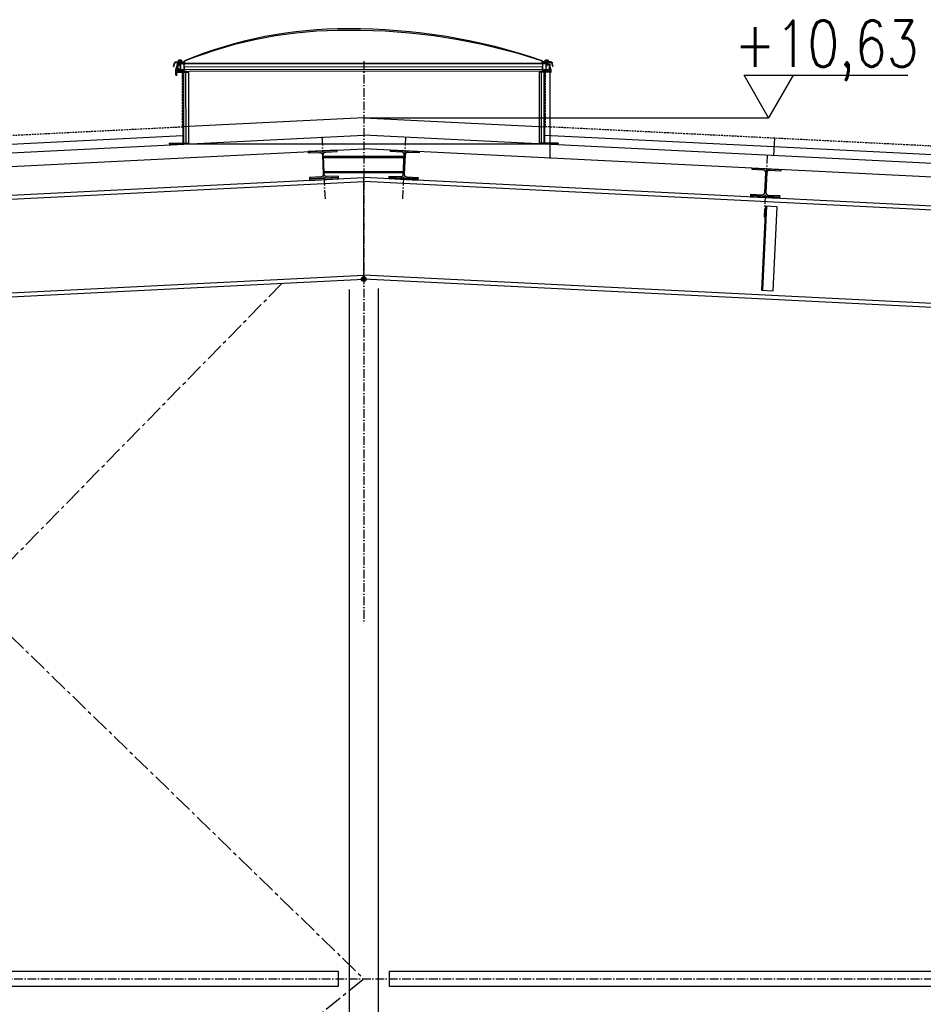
# Model space of a CAD drawing. Header units: centimetres. Extents: x 657501712 to 657529232, y 555122765 to 555182979.
# Tile 71 of 78: x 657512308 to 657512933, y 555124247 to 555124927. Entities that reach past the tile are written whole.
import ezdxf

# ---------------------------------------------------------------- set-up
doc = ezdxf.new("R2010")
doc.units = ezdxf.units.CM
doc.header["$LTSCALE"] = 0.1
for name, pattern in [('ZKZOK_PW_06_00_300$0$ACAD_ISO04W100', [30.5, 24, -3, 0.5, -3]), ('ZKZOK_PW_06_00_300$0$ACAD_ISO10W100', [18.5, 12, -3, 0.5, -3]), ('ZKZOK_PW_06_00_300$0$CENTER', [2, 1.25, -0.25, 0.25, -0.25]), ('ZKZOK_PW_06_00_300$0$DASHED', [0.75, 0.5, -0.25]), ('ZKZOK_PW_06_00_300$0$HIDDEN', [0.375, 0.25, -0.125])]:
    doc.linetypes.add(name, pattern=pattern)
for name, color, linetype in [('xrefs', 7, 'Continuous'), ('ZKZOK_PW_06_00_300$0$A_GB_100H', 9, 'Continuous'), ('ZKZOK_PW_06_00_300$0$A_GB_100T', 2, 'Continuous'), ('ZKZOK_PW_06_00_300$0$A_GB_101T', 1, 'Continuous'), ('ZKZOK_PW_06_00_300$0$A_GB_201L', 9, 'Continuous'), ('ZKZOK_PW_06_00_300$0$A_GB_230L', 45, 'ZKZOK_PW_06_00_300$0$BATTING'), ('ZKZOK_PW_06_00_300$0$A_GB_262L', 4, 'ZKZOK_PW_06_00_300$0$DASHED'), ('ZKZOK_PW_06_00_300$0$A_GB_300L', 1, 'Continuous'), ('ZKZOK_PW_06_00_300$0$G_GB_030L', 7, 'ZKZOK_PW_06_00_300$0$ACAD_ISO04W100'), ('ZKZOK_PW_06_00_300$0$S_GB_401D', 1, 'Continuous'), ('ZKZOK_PW_06_00_300$0$S_GB_402L', 2, 'Continuous'), ('ZKZOK_PW_06_00_300$0$S_GB_403L', 3, 'Continuous'), ('ZKZOK_PW_06_00_300$0$S_GB_404L', 4, 'Continuous')]:
    doc.layers.add(name, color=color, linetype=linetype)
for name, color, linetype, lineweight in [('ZKZOK_PW_06_00_300$0$SIŁOWNIK', 9, 'Continuous', 5), ('ZKZOK_PW_06_00_300$0$STELAŻ', 9, 'Continuous', 5), ('ZKZOK_PW_06_00_300$0$ŁĄCZNIK', 9, 'Continuous', 5)]:
    doc.layers.add(name, color=color, linetype=linetype, lineweight=lineweight)
doc.styles.add('ZKZOK_PW_06_00_300$0$ROMANS', font='romans.shx', dxfattribs={"width": 0.8})
doc.linetypes.add('ZKZOK_PW_06_00_300$0$BATTING', pattern='A,0.00254,-2.54,[134,ltypeshp.shx,S=2.54,R=0,X=-2.54,Y=0],-5.08,[134,ltypeshp.shx,S=2.54,R=180,X=2.54,Y=0],-2.54', length=10.16254)

# ---------------------------------------------------------------- blocks, each defined once
blk = doc.blocks.new('wer')
at = {"layer": 'ZKZOK_PW_06_00_300$0$S_GB_401D'}
h = blk.add_hatch(color=251, dxfattribs=at)
h.dxf.hatch_style = 1
edge = h.paths.add_edge_path()
edge.add_line((47765.3, 10207.1), (47965, 10217.1))
edge.add_line((47965, 10217.1), (47964.5, 10227.1))
edge.add_line((47964.5, 10227.1), (47885.8, 10223.2))
edge.add_arc((47885, 10241.1), 18, 182.86375, 272.86375, ccw=False)
edge.add_line((47867, 10240.2), (47860.3, 10374.1))
edge.add_arc((47878.3, 10375), 18, 92.86375, 182.86375, ccw=False)
edge.add_line((47877.4, 10393), (47956, 10396.9))
edge.add_line((47956, 10396.9), (47955.5, 10406.9))
edge.add_line((47955.5, 10406.9), (47755.8, 10396.9))
edge.add_line((47755.8, 10396.9), (47756.3, 10386.9))
edge.add_line((47756.3, 10386.9), (47834.9, 10390.8))
edge.add_arc((47835.8, 10372.9), 18, 2.86375, 92.86375, ccw=False)
edge.add_line((47853.8, 10373.8), (47860.5, 10239.9))
edge.add_arc((47842.5, 10239), 18, -87.13625, 2.86375, ccw=False)
edge.add_line((47843.4, 10221), (47764.8, 10217.1))
edge.add_line((47764.8, 10217.1), (47765.3, 10207.1))
h = blk.add_hatch(color=251, dxfattribs=at)
h.dxf.hatch_style = 1
edge = h.paths.add_edge_path()
edge.add_line((48515, 10207.1), (48315.3, 10217.1))
edge.add_line((48315.3, 10217.1), (48315.8, 10227.1))
edge.add_line((48315.8, 10227.1), (48394.4, 10223.2))
edge.add_arc((48395.3, 10241.1), 18, 267.13625, 357.13625)
edge.add_line((48413.3, 10240.2), (48420, 10374.1))
edge.add_arc((48402, 10375), 18, 357.13625, 447.13625)
edge.add_line((48402.9, 10393), (48324.2, 10396.9))
edge.add_line((48324.2, 10396.9), (48324.7, 10406.9))
edge.add_line((48324.7, 10406.9), (48524.5, 10396.9))
edge.add_line((48524.5, 10396.9), (48524, 10386.9))
edge.add_line((48524, 10386.9), (48445.3, 10390.8))
edge.add_arc((48444.4, 10372.9), 18, 87.13625, 177.13625)
edge.add_line((48426.5, 10373.8), (48419.8, 10239.9))
edge.add_arc((48437.7, 10239), 18, 177.13625, 267.13625)
edge.add_line((48436.8, 10221), (48515.5, 10217.1))
edge.add_line((48515.5, 10217.1), (48515, 10207.1))
h = blk.add_hatch(color=251, dxfattribs=at)
h.dxf.hatch_style = 1
edge = h.paths.add_edge_path()
edge.add_line((51015, 10082.1), (50815.3, 10092.1))
edge.add_line((50815.3, 10092.1), (50815.8, 10102))
edge.add_line((50815.8, 10102), (50894.4, 10098.1))
edge.add_arc((50895.3, 10116.1), 18, 267.13625, 357.13625)
edge.add_line((50913.3, 10115.2), (50920, 10249))
edge.add_arc((50902, 10249.9), 18, 357.13625, 447.13625)
edge.add_line((50902.9, 10267.9), (50824.2, 10271.8))
edge.add_line((50824.2, 10271.8), (50824.7, 10281.8))
edge.add_line((50824.7, 10281.8), (51024.5, 10271.8))
edge.add_line((51024.5, 10271.8), (51024, 10261.8))
edge.add_line((51024, 10261.8), (50945.3, 10265.8))
edge.add_arc((50944.4, 10247.8), 18, 87.13625, 177.13625)
edge.add_line((50926.5, 10248.7), (50919.8, 10114.9))
edge.add_arc((50937.7, 10114), 18, 177.13625, 267.13625)
edge.add_line((50936.8, 10096), (51015.5, 10092.1))
edge.add_line((51015.5, 10092.1), (51015, 10082.1))
h = blk.add_hatch(color=251, dxfattribs=at)
h.dxf.hatch_style = 1
edge = h.paths.add_edge_path()
edge.add_arc((48140.1, 9515), 16.5, 0, 360)
at = {"layer": 'ZKZOK_PW_06_00_300$0$A_GB_100H', "color": 251, "linetype": 'ZKZOK_PW_06_00_300$0$BATTING', "ltscale": 5}
for p, q in [((45304.5, 10428.5), (46889.9, 10507.8)), ((50975.7, 10428.5), (49389.9, 10507.8)), ((58657.7, 10044.2), (50975.7, 10428.5))]:
    blk.add_line(p, q, dxfattribs=at)
at = {"layer": 'ZKZOK_PW_06_00_300$0$A_GB_100H', "color": 251}
blk.add_line((46889.9, 10449.6), (49389.9, 10449.6), dxfattribs=at)
at = {"layer": 'ZKZOK_PW_06_00_300$0$A_GB_100T', "color": 251}
blk.add_line((50978.7, 10488.4), (50972.7, 10368.5), dxfattribs=at)
at = {"layer": 'ZKZOK_PW_06_00_300$0$A_GB_101T', "color": 251}
for p, q in [((50939, 10630.5), (50769.1, 10924.8)), ((50769.1, 10924.8), (51901.9, 10924.8)), ((51109, 10924.8), (50939, 10630.5))]:
    blk.add_line(p, q, dxfattribs=at)
at = {"layer": 'ZKZOK_PW_06_00_300$0$A_GB_101T', "color": 251, "lineweight": 25}
blk.add_line((48140.1, 10630.5), (50939, 10630.5), dxfattribs=at)
at = {"layer": 'ZKZOK_PW_06_00_300$0$A_GB_201L', "color": 251}
for p, q in [((46824.1, 10984.5), (46831.1, 11010.7)), ((46824.1, 10984.5), (46826.8, 10983.8)), ((46826.8, 10983.8), (46833.3, 11007.9)), ((46837.2, 11015.4), (46865.2, 11015.4)), ((46839.4, 11012.6), (46865.2, 11012.6)), ((46874.2, 11015.4), (46896.2, 11015.4)), ((46874.2, 11012.6), (46899, 11012.6)), ((46883.9, 11005), (46883.9, 11012.6)), ((46891.1, 11003.4), (46896.3, 11003.4)), ((46898.1, 11005), (46902.6, 11005)), ((46898.4, 11003.4), (46904.2, 11003.4)), ((46898.6, 11009.7), (46898.6, 11012.6)), ((46898.6, 11009.7), (46898.6, 11012.6)), ((46898.6, 11005), (46898.6, 11009.7)), ((46898.8, 11017.3), (46900.7, 11022.3)), ((46901.7, 11014.4), (46904.3, 11021.5)), ((46902.9, 11005.2), (46902.9, 11006.7)), ((46904.2, 11006.9), (46903.1, 11006.9)), ((46904.5, 11003.6), (46904.5, 11006.7)), ((49370, 11003.6), (49370, 11006.6)), ((49372.8, 11014.4), (49370.1, 11021.5)), ((49370.2, 11006.9), (49371.4, 11006.9)), ((49376.1, 11003.4), (49370.2, 11003.4)), ((49371.6, 11005.2), (49371.6, 11006.6)), ((49376.3, 11005), (49371.8, 11005)), ((49375.7, 11017.2), (49373.8, 11022.2)), ((49400.2, 11012.5), (49375.5, 11012.5)), ((49375.9, 11009.7), (49375.9, 11012.5)), ((49375.9, 11005), (49375.9, 11009.7)), ((49378, 10992), (49378, 11003.1)), ((49400.2, 11015.4), (49378.3, 11015.4)), ((49390.5, 11005), (49390.5, 11012.5)), ((49437.3, 11015.4), (49409.2, 11015.4)), ((49435.1, 11012.5), (49409.2, 11012.5)), ((49425.6, 11004.9, 0), (49425.6, 10348.4, 0)), ((49447.7, 10983.7), (49441.2, 11007.8)), ((49450.4, 10984.4), (49443.4, 11010.7)), ((49450.4, 10984.4), (49447.7, 10983.7)), ((46850.3, 10949.6), (46922.9, 10949.6)), ((46850.3, 10949.6), (46850.3, 10944.8)), ((46850.3, 10944.8), (46889.9, 10944.8)), ((46889.9, 10944.8), (46889.9, 10454.3)), ((46894, 10944.8), (46894, 10454.3)), ((46894, 10944.8), (46928.2, 10944.8)), ((46919, 10949.6), (46900.4, 10949.6)), ((46922.9, 10949.6), (46932.3, 10953)), ((46928.2, 10944.8), (46928.2, 10449.6)), ((49357, 10949.6), (49347.6, 10953)), ((49385.8, 10944.8), (49351.7, 10944.8)), ((49351.7, 10944.8), (49351.7, 10454.3)), ((49429.6, 10949.6), (49357, 10949.6)), ((49385.8, 10944.8), (49385.8, 10454.3)), ((49389.9, 10944.8), (49389.9, 10454.3)), ((49429.6, 10944.8), (49389.9, 10944.8)), ((49429.6, 10949.6), (49429.6, 10944.8)), ((46795.5, 10454.3), (46795.5, 10450.9)), ((46795.5, 10454.3), (46795.5, 10449.6)), ((46795.5, 10454.3), (46889.9, 10454.3)), ((46795.5, 10454.3), (46795.5, 10450.9)), ((46795.5, 10449.6), (46932.3, 10449.6)), ((46894, 10454.3), (46928.2, 10454.3)), ((49484.4, 10449.6), (49347.6, 10449.6)), ((49385.8, 10454.3), (49351.7, 10454.3)), ((49385.8, 10454.3), (49351.7, 10454.3)), ((49484.4, 10454.3), (49389.9, 10454.3)), ((49484.4, 10454.3), (49484.4, 10450.9)), ((49484.4, 10454.3), (49484.4, 10449.6)), ((49484.4, 10454.3), (49484.4, 10450.9)), ((49484.4, 10454.3), (49484.4, 10450.9))]:
    blk.add_line(p, q, dxfattribs=at)
for centre, radius, start, end in [((48007.6, 8358.1), 2885.7, 89.51929, 112.53571), ((48008.2, 8247.1), 2986.7, 89.54797, 111.67228), ((48062.1, 7234.9), 4008.9, 70.91454, 90.4329), ((48061.2, 7076.4), 4157.5, 71.66164, 90.40551), ((46837.2, 11009.1), 6.34, 89.99789, 164.99795), ((46839.4, 11006.2), 6.34, 89.99789, 164.99795), ((46890.5, 11003.4), 0.615, 179.99789, 359.99789), ((46896.2, 11018.3), 2.84, 269.99789, 339.44176), ((46896.3, 11003.2), 0.237, 359.99789, 89.99789), ((46898.4, 11003.2), 0.237, 89.99789, 179.99789), ((46899, 11015.4), 2.84, 269.99789, 339.44176), ((46902.8, 11021.7), 2.12, 123.47851, 164.79477), ((46902.6, 11005.2), 0.237, 269.99789, 359.99789), ((46903.1, 11006.7), 0.237, 89.99789, 179.99789), ((46904.2, 11006.7), 0.237, 359.99789, 89.99789), ((46904.2, 11003.6), 0.237, 269.99789, 359.99789), ((46906.2, 11021.1), 1.87, 120.26131, 167.83257), ((49367.5, 11020.5), 2.84, 20.55388, 51.34364), ((49370.2, 11006.6), 0.237, 89.99789, 179.99789), ((49370.2, 11003.6), 0.237, 179.99789, 269.99789), ((49371.4, 11006.6), 0.237, 359.99789, 89.99789), ((49371.8, 11005.2), 0.237, 179.99789, 269.99789), ((49375.5, 11015.4), 2.84, 200.55388, 269.99789), ((49371.1, 11021.2), 2.84, 20.55388, 51.16426), ((49378.3, 11018.2), 2.84, 200.55388, 269.99789), ((49376.1, 11003.1), 0.237, 359.99789, 89.99789), ((49378.2, 11003.1), 0.237, 89.99789, 179.99789), ((49435.1, 11006.2), 6.34, 14.99779, 89.99789), ((49437.3, 11009), 6.34, 14.99779, 89.99789)]:
    blk.add_arc(centre, radius, start, end, dxfattribs=at)
at = {"layer": 'ZKZOK_PW_06_00_300$0$A_GB_230L', "color": 251, "linetype": 'ZKZOK_PW_06_00_300$0$BATTING', "ltscale": 1.5}
for points in [[(46911.3, 10454.3), (46911.1, 10944.8)], [(49368.5, 10454.3), (49368.8, 10944.8)]]:
    blk.add_lwpolyline(points, dxfattribs=at)
at = {"layer": 'ZKZOK_PW_06_00_300$0$A_GB_262L', "color": 251, "linetype": 'ZKZOK_PW_06_00_300$0$HIDDEN', "ltscale": 500}
for p, q in [((46884.9, 10944.8), (46884.9, 10567.6)), ((49394.9, 10944.8), (49394.9, 10567.6, 0)), ((45301.5, 10488.4), (46884.9, 10567.6)), ((50978.7, 10488.4), (49394.9, 10567.6)), ((58660.7, 10104.1), (50978.7, 10488.4))]:
    blk.add_line(p, q, dxfattribs=at)
at = {"layer": 'ZKZOK_PW_06_00_300$0$A_GB_300L', "color": 251}
for p, q in [((48140.1, 10630.5), (46884.9, 10567.6)), ((48140.1, 10630.5), (49394.9, 10567.6)), ((37750.9, 9990.5), (48140.1, 10510.2)), ((37750.9, 9990.5), (48140.1, 10510.2)), ((58654.7, 9984.3), (48140.1, 10510.2)), ((37755.6, 9896.6), (48140.1, 10416.1)), ((58650, 9890.4), (48140.1, 10416.1))]:
    blk.add_line(p, q, dxfattribs=at)
at = {"layer": 'ZKZOK_PW_06_00_300$0$G_GB_030L', "color": 251, "linetype": 'ZKZOK_PW_06_00_300$0$ACAD_ISO10W100', "ltscale": 50}
for p, q in [((48140.1, 11020.1), (48140.1, 7134.3)), ((47850.8, 10497.9), (47872.5, 10065.5)), ((48429.4, 10497.9), (48407.8, 10065.5)), ((50929.4, 10372.8), (50907.8, 9940.5)), ((37398.6, 4678.2), (58530.3, 4678.2))]:
    blk.add_line(p, q, dxfattribs=at)
at = {"layer": 'ZKZOK_PW_06_00_300$0$S_GB_401D', "color": 251}
blk.add_circle((48140.1, 9515), 16.5, dxfattribs=at)
at = {"layer": 'ZKZOK_PW_06_00_300$0$S_GB_402L', "color": 251}
for points in [[(47965, 10217.1), (47765.3, 10207.1), (47765.8, 10197.1), (47965.5, 10207.1)], [(48315.3, 10217.1), (48515, 10207.1), (48514.5, 10197.1), (48314.8, 10207.1)], [(50815.3, 10092.1), (51015, 10082.1), (51014.5, 10072.1), (50814.8, 10082.1)]]:
    blk.add_lwpolyline(points, close=True, dxfattribs=at)
at = {"layer": 'ZKZOK_PW_06_00_300$0$S_GB_403L', "color": 251}
for p, q in [((47861.2, 10356.2), (48419.1, 10356.2)), ((37650, 9691.1), (48140.1, 10215.9)), ((47866.1, 10258.2), (48414.2, 10258.2)), ((48140.1, 9515), (48140.1, 10215.9)), ((58630.3, 9691.1), (48140.1, 10215.9)), ((37650, 9664.1), (48140.1, 10188.8)), ((58630.3, 9664.1), (48140.1, 10188.8)), ((50925.3, 10018.3), (50897.7, 9437.4)), ((37650, 9017.3), (48140.1, 9542)), ((58240.3, 9036.8), (48140.1, 9542)), ((37650, 8990.2), (48140.1, 9515)), ((58240.3, 9009.8), (48140.1, 9515)), ((48040.1, 9442.4), (48040.1, 458.2)), ((48240.1, 9449), (48240.1, 458.2))]:
    blk.add_line(p, q, dxfattribs=at)
at = {"layer": 'ZKZOK_PW_06_00_300$0$S_GB_403L', "color": 251, "linetype": 'Continuous'}
for points in [[(47765.3, 10207.1), (47965, 10217.1), (47964.5, 10227.1), (47885.8, 10223.2, -0.414214), (47867, 10240.2), (47860.3, 10374.1, -0.414214), (47877.4, 10393), (47956, 10396.9), (47955.5, 10406.9), (47755.8, 10396.9), (47756.3, 10386.9), (47834.9, 10390.8, -0.414214), (47853.8, 10373.8), (47860.5, 10239.9, -0.414214), (47843.4, 10221), (47764.8, 10217.1), (47765.3, 10207.1)], [(48515, 10207.1), (48315.3, 10217.1), (48315.8, 10227.1), (48394.4, 10223.2, 0.414214), (48413.3, 10240.2), (48420, 10374.1, 0.414214), (48402.9, 10393), (48324.2, 10396.9), (48324.7, 10406.9), (48524.5, 10396.9), (48524, 10386.9), (48445.3, 10390.8, 0.414214), (48426.5, 10373.8), (48419.8, 10239.9, 0.414214), (48436.8, 10221), (48515.5, 10217.1), (48515, 10207.1)], [(51015, 10082.1), (50815.3, 10092.1), (50815.8, 10102), (50894.4, 10098.1, 0.414214), (50913.3, 10115.2), (50920, 10249, 0.414214), (50902.9, 10267.9), (50824.2, 10271.8), (50824.7, 10281.8), (51024.5, 10271.8), (51024, 10261.8), (50945.3, 10265.8, 0.414214), (50926.5, 10248.7), (50919.8, 10114.9, 0.414214), (50936.8, 10096), (51015.5, 10092.1), (51015, 10082.1)]]:
    blk.add_lwpolyline(points, format="xyb", dxfattribs=at)
at = {"layer": 'ZKZOK_PW_06_00_300$0$S_GB_403L', "color": 251}
for points in [[(47860.8, 10364.2), (48419.5, 10364.2), (48413.8, 10250.2), (47866.5, 10250.2)], [(50997.3, 10014.7), (50917.4, 10018.7), (50889.8, 9437.8), (50969.7, 9433.8)], [(47965.1, 4728.2), (43030.3, 4728.2), (43030.3, 4628.2), (47965.1, 4628.2)], [(53250.9, 4728.2), (48316.1, 4728.2), (48316.1, 4628.2), (53250.9, 4628.2)]]:
    blk.add_lwpolyline(points, close=True, dxfattribs=at)
at = {"layer": 'ZKZOK_PW_06_00_300$0$S_GB_404L', "color": 251, "linetype": 'ZKZOK_PW_06_00_300$0$CENTER', "ltscale": 1000}
for p, q in [((42865.1, 4678.2), (47576.6, 9486.8)), ((43401, 9277.9), (48140.1, 4678.2)), ((43520, 955.8), (48140.1, 4678.2))]:
    blk.add_line(p, q, dxfattribs=at)
at = {"layer": 'ZKZOK_PW_06_00_300$0$SIŁOWNIK', "color": 251}
for p, q in [((46846.9, 10927.9), (46846.9, 10949.7)), ((46846.9, 10927.9), (46846.9, 10949.7)), ((46848.8, 10924.1), (46848.8, 10949.7)), ((46848.8, 10924.1), (46848.8, 10949.7)), ((46850.7, 10953.5), (46899.9, 10953.5)), ((46850.7, 10953.5), (46899.9, 10953.5)), ((46850.7, 10951.6), (46899.9, 10951.6)), ((46850.7, 10951.6), (46899.9, 10951.6)), ((46875.6, 10954.6), (46885, 10954.6)), ((46875.6, 10954.6), (46875.6, 10953.5)), ((46875.6, 10954.6), (46875.6, 10953.5)), ((46875.6, 10954.6), (46885, 10954.6)), ((46875.6, 10944.8), (46885, 10944.8)), ((46875.6, 10944.8), (46875.6, 10943.8)), ((46875.6, 10944.8), (46875.6, 10943.8)), ((46875.6, 10944.8), (46885, 10944.8)), ((46875.6, 10943.8), (46885, 10943.8)), ((46875.6, 10943.8), (46885, 10943.8)), ((46878.6, 10951.5), (46878.6, 10949.5)), ((46878.6, 10951.5), (46878.6, 10949.5)), ((46881.9, 10951.5), (46881.9, 10949.5)), ((46881.9, 10951.5), (46881.9, 10949.5)), ((46885, 10954.6), (46885, 10953.5)), ((46885, 10954.6), (46885, 10953.5)), ((46885, 10944.8), (46885, 10943.8)), ((46885, 10944.8), (46885, 10943.8)), ((46899.9, 10953.5), (46899.9, 10951.6)), ((46899.9, 10953.5), (46899.9, 10951.6))]:
    blk.add_line(p, q, dxfattribs=at)
for radius in [3.79, 3.79, 1.89, 1.89]:
    blk.add_arc((46850.7, 10949.7), radius, 90, 180, dxfattribs=at)
at = {"layer": 'ZKZOK_PW_06_00_300$0$STELAŻ', "color": 251}
for p, q in [((46857.4, 11017.3), (46857.4, 11027.3)), ((46859.8, 11017.3), (46859.8, 11026.9)), ((46879.7, 11017.3), (46879.7, 11026.9)), ((46882.1, 11017.3), (46882.1, 11027.3)), ((49392.4, 11017.3), (49392.4, 11027.2)), ((49394.8, 11017.3), (49394.8, 11026.8)), ((49414.7, 11017.3), (49414.7, 11026.8)), ((49417, 11017.3), (49417, 11027.2)), ((46838.2, 10961.5), (46850, 11000)), ((46838.2, 10942.5), (46838.2, 10961.5)), ((46839.7, 10926.4), (46839.7, 10957.6)), ((46839.8, 10942.5), (46839.8, 10961.5)), ((46839.8, 10961.5), (46867.2, 10961.5)), ((46840.5, 10963.4), (46850.6, 10996.4)), ((46840.7, 10963.1), (46850.9, 10963.1)), ((46841.6, 10926.4), (46841.6, 10957.6)), ((46843.5, 10961.4), (46867.2, 10961.4)), ((46843.5, 10959.5), (46867.2, 10959.5)), ((46850.7, 10996.5), (46851, 10996.5)), ((46851.1, 10963.3), (46851.1, 10996.4)), ((46851.3, 10997.6), (46861.7, 10997.6)), ((46852.2, 10992), (46852.2, 10996.3)), ((46852.2, 10973.7), (46852.2, 10990.8)), ((46852.2, 10963.3), (46852.2, 10972.5)), ((46852.5, 10996.5), (46857.7, 10996.5)), ((46852.5, 10963.1), (46857.7, 10963.1)), ((46855, 10966.6), (46855, 10995)), ((46855, 10995), (46867.9, 10995)), ((46855, 10966.6), (46871.5, 10966.6)), ((46856.3, 10967.9), (46856.3, 10993.7)), ((46856.3, 10993.7), (46867.9, 10993.7)), ((46856.3, 10967.9), (46870.3, 10967.9)), ((46856.5, 11017.3), (46865.2, 11017.3)), ((46856.5, 11015.4), (46856.5, 11017.3)), ((46856.8, 11005), (46867.9, 11005)), ((46865.2, 11017.3), (46857.4, 11017.3)), ((46857.7, 10996.5), (46857.7, 10996.1)), ((46857.7, 10965.3), (46857.7, 10963.1)), ((46858, 11003.4), (46861.7, 11003.4)), ((46858.9, 10996.5), (46858.9, 10996.1)), ((46858.9, 10996.5), (46867.1, 10996.5)), ((46858.9, 10965.3), (46858.9, 10963.1)), ((46858.9, 10963.1), (46866.8, 10963.1)), ((46861.5, 11022.2), (46861.5, 11021.7)), ((46878, 11022.2), (46861.5, 11022.2)), ((46861.9, 11021.7), (46861.5, 11021.7)), ((46861.9, 11021.7), (46861.9, 11017.9)), ((46861.9, 11017.9), (46862.9, 11017.9)), ((46861.9, 10997.9), (46861.9, 11003.2)), ((46862.6, 11021.7), (46862.6, 11017.9)), ((46876.8, 11021.7), (46862.6, 11021.7)), ((46862.9, 11019.2), (46862.9, 11017.3)), ((46862.9, 11019.2), (46876.6, 11019.2)), ((46862.9, 11017.3), (46865.2, 11017.3)), ((46863, 10997.9), (46863, 11003.2)), ((46863.3, 11003.4), (46867.9, 11003.4)), ((46863.3, 10997.6), (46867.4, 10997.6)), ((46864.3, 10958.8), (46878.9, 10958.8)), ((46864.3, 10957.8), (46878.9, 10957.8)), ((46865.2, 11017.3), (46865.2, 11005)), ((46865.2, 11005), (46867.9, 11005)), ((46865.2, 11020.2), (46865.2, 11019.2)), ((46867.1, 11019.2), (46867.1, 11005)), ((46867.1, 10996.5), (46867.1, 10996.1)), ((46867.2, 10961.4), (46867.2, 10959.5)), ((46867.4, 11016.8), (46872.1, 11017.8)), ((46872.1, 11017.6), (46867.4, 11016.6)), ((46867.4, 11016.8), (46867.4, 11016.6)), ((46867.9, 11016.5), (46867.4, 11016.6)), ((46867.4, 11015.1), (46872.1, 11016.1)), ((46872.1, 11015.8), (46867.4, 11014.8)), ((46867.4, 11015.1), (46867.4, 11014.8)), ((46867.9, 11014.8), (46867.4, 11014.8)), ((46867.4, 11013.3), (46872.1, 11014.3)), ((46872.1, 11014.1), (46867.4, 11013.1)), ((46867.4, 11013.3), (46867.4, 11013.1)), ((46867.9, 11013), (46867.4, 11013.1)), ((46867.4, 11011.6), (46872.1, 11012.6)), ((46872.1, 11012.4), (46867.4, 11011.4)), ((46867.4, 11011.6), (46867.4, 11011.4)), ((46867.9, 11011.3), (46867.4, 11011.4)), ((46867.4, 11009.9), (46872.1, 11010.9)), ((46872.1, 11010.6), (46867.4, 11009.6)), ((46867.4, 11009.9), (46867.4, 11009.6)), ((46867.9, 11009.6), (46867.4, 11009.6)), ((46867.4, 11008.1), (46872.1, 11009.1)), ((46872.1, 11008.9), (46867.4, 11007.9)), ((46867.4, 11008.1), (46867.4, 11007.9)), ((46867.9, 11007.8), (46867.4, 11007.9)), ((46867.4, 11006.4), (46872.1, 11007.4)), ((46872.1, 11007.2), (46867.4, 11006.2)), ((46867.4, 11006.4), (46867.4, 11006.2)), ((46867.9, 11006.1), (46867.4, 11006.2)), ((46867.4, 11004.7), (46872.1, 11005.7)), ((46872.1, 11005.4), (46867.4, 11004.4)), ((46867.4, 11004.7), (46867.4, 11004.4)), ((46867.9, 11004.4), (46867.4, 11004.4)), ((46867.4, 11002.9), (46872.1, 11003.9)), ((46872.1, 11003.7), (46867.4, 11002.7)), ((46867.4, 11002.9), (46867.4, 11002.7)), ((46867.9, 11002.6), (46867.4, 11002.7)), ((46867.4, 11001.2), (46872.1, 11002.2)), ((46872.1, 11002), (46867.4, 11001)), ((46867.4, 11001.2), (46867.4, 11001)), ((46867.9, 11000.9), (46867.4, 11001)), ((46867.4, 10999.5), (46872.1, 11000.5)), ((46872.1, 11000.2), (46867.4, 10999.2)), ((46867.4, 10999.5), (46867.4, 10999.2)), ((46867.9, 10999.2), (46867.4, 10999.2)), ((46867.4, 10997.7), (46872.1, 10998.7)), ((46872.1, 10998.5), (46867.4, 10997.5)), ((46867.4, 10997.7), (46867.4, 10997.5)), ((46867.9, 10997.4), (46867.4, 10997.5)), ((46867.4, 10996), (46872.1, 10997)), ((46872.1, 10996.8), (46867.4, 10995.8)), ((46867.4, 10996), (46867.4, 10995.8)), ((46867.9, 10995.7), (46867.4, 10995.8)), ((46867.4, 10994.3), (46872.1, 10995.3)), ((46872.1, 10995), (46867.4, 10994)), ((46867.4, 10994.3), (46867.4, 10994)), ((46867.9, 10994), (46867.4, 10994)), ((46867.4, 10992.6), (46872.1, 10993.5)), ((46872.1, 10993.3), (46867.4, 10992.3)), ((46867.4, 10992.6), (46867.4, 10992.3)), ((46867.9, 10992.2), (46867.4, 10992.3)), ((46867.4, 10990.8), (46872.1, 10991.8)), ((46872.1, 10991.6), (46867.4, 10990.6)), ((46867.4, 10990.8), (46867.4, 10990.6)), ((46867.9, 10990.5), (46867.4, 10990.6)), ((46867.4, 10989.1), (46872.1, 10990.1)), ((46872.1, 10989.8), (46867.4, 10988.8)), ((46867.4, 10989.1), (46867.4, 10988.8)), ((46867.9, 10988.8), (46867.4, 10988.8)), ((46867.5, 10960.2), (46867.5, 10961.2)), ((46867.5, 10960.2), (46869.7, 10960.2)), ((46867.9, 11016.9), (46867.9, 11019.2)), ((46867.9, 11015.2), (46867.9, 11016.7)), ((46867.9, 11013.4), (46867.9, 11014.9)), ((46867.9, 11011.7), (46867.9, 11013.2)), ((46867.9, 11010), (46867.9, 11011.5)), ((46867.9, 11008.2), (46867.9, 11009.7)), ((46867.9, 11006.5), (46867.9, 11008)), ((46867.9, 11004.8), (46867.9, 11006.3)), ((46867.9, 11003), (46867.9, 11004.5)), ((46867.9, 11001.3), (46867.9, 11002.8)), ((46867.9, 10999.6), (46867.9, 11001.1)), ((46867.9, 10997.8), (46867.9, 10999.3)), ((46867.9, 10996.1), (46867.9, 10997.6)), ((46867.9, 10994.4), (46867.9, 10995.9)), ((46867.9, 10992.6), (46867.9, 10994.1)), ((46867.9, 10990.9), (46867.9, 10992.4)), ((46867.9, 10989.2), (46867.9, 10990.7)), ((46867.9, 10987), (46867.9, 10988.9)), ((46867.9, 10987), (46869.7, 10983.7)), ((46868.1, 10959.9), (46868.1, 10958.8)), ((46869.9, 10960.1), (46868.2, 10960)), ((46868.4, 10964.7), (46868.9, 10964.7)), ((46868.4, 10963.1), (46874.5, 10963.1)), ((46869.7, 10960.2), (46868.4, 10963.1)), ((46868.9, 10965.3), (46868.9, 10964.7)), ((46869.1, 10962.8), (46873.8, 10962.8)), ((46870, 10960.2), (46869.1, 10962.7)), ((46871.6, 10987), (46869.7, 10983.7)), ((46870.2, 10965.3), (46870.2, 10964.7)), ((46870.2, 10964.7), (46873.6, 10964.7)), ((46870.3, 10967.9), (46870.3, 10989.4)), ((46871.5, 10966.6), (46871.5, 10991.6)), ((46871.6, 11017.7), (46871.6, 11019.2)), ((46872.1, 11017.8), (46871.6, 11017.8)), ((46871.6, 11016), (46871.6, 11017.5)), ((46872.1, 11016.1), (46871.6, 11016.1)), ((46871.6, 11014.2), (46871.6, 11015.7)), ((46872.1, 11014.3), (46871.6, 11014.4)), ((46871.6, 11012.5), (46871.6, 11014)), ((46872.1, 11012.6), (46871.6, 11012.7)), ((46871.6, 11010.8), (46871.6, 11012.3)), ((46872.1, 11010.9), (46871.6, 11010.9)), ((46871.6, 11009), (46871.6, 11010.5)), ((46872.1, 11009.1), (46871.6, 11009.2)), ((46871.6, 11007.3), (46871.6, 11008.8)), ((46872.1, 11007.4), (46871.6, 11007.5)), ((46871.6, 11005.6), (46871.6, 11007.1)), ((46872.1, 11005.7), (46871.6, 11005.7)), ((46871.6, 11003.8), (46871.6, 11005.3)), ((46871.6, 11005), (46898.1, 11005)), ((46871.6, 11005), (46874.2, 11005)), ((46872.1, 11003.9), (46871.6, 11004)), ((46871.6, 11002.1), (46871.6, 11003.6)), ((46871.6, 11003.4), (46873.6, 11003.4)), ((46872.1, 11002.2), (46871.6, 11002.3)), ((46871.6, 11000.4), (46871.6, 11001.9)), ((46872.1, 11000.5), (46871.6, 11000.5)), ((46871.6, 10998.6), (46871.6, 11000.1)), ((46872.1, 10998.7), (46871.6, 10998.8)), ((46871.6, 10996.9), (46871.6, 10998.4)), ((46871.6, 10997.6), (46873.6, 10997.6)), ((46872.1, 10997), (46871.6, 10997.1)), ((46871.6, 10995.2), (46871.6, 10996.7)), ((46871.6, 10996.5), (46873.6, 10996.5)), ((46872.1, 10995.3), (46871.6, 10995.3)), ((46871.6, 10993.4), (46871.6, 10994.9)), ((46872.1, 10993.5), (46871.6, 10993.6)), ((46871.6, 10991.7), (46871.6, 10993.2)), ((46872.1, 10991.8), (46871.6, 10991.9)), ((46871.6, 10990), (46871.6, 10991.5)), ((46872.1, 10990.1), (46871.6, 10990.1)), ((46871.6, 10987), (46871.6, 10989.7)), ((46872.1, 11017.8), (46872.1, 11017.6)), ((46872.1, 11016.1), (46872.1, 11015.8)), ((46872.1, 11014.3), (46872.1, 11014.1)), ((46872.1, 11012.6), (46872.1, 11012.4)), ((46872.1, 11010.9), (46872.1, 11010.6)), ((46872.1, 11009.1), (46872.1, 11008.9)), ((46872.1, 11007.4), (46872.1, 11007.2)), ((46872.1, 11005.7), (46872.1, 11005.4)), ((46872.1, 11003.9), (46872.1, 11003.7)), ((46872.1, 11002.2), (46872.1, 11002)), ((46872.1, 11000.5), (46872.1, 11000.2)), ((46872.1, 10998.7), (46872.1, 10998.5)), ((46872.1, 10997), (46872.1, 10996.8)), ((46872.1, 10995.3), (46872.1, 10995)), ((46872.1, 10993.5), (46872.1, 10993.3)), ((46872.1, 10991.8), (46872.1, 10991.6)), ((46872.1, 10990.1), (46872.1, 10989.8)), ((46872.3, 11019.2), (46872.3, 11005)), ((46872.9, 10960.2), (46873.8, 10962.7)), ((46873, 10960.1), (46874.7, 10960)), ((46874.5, 10963.1), (46873.2, 10960.2)), ((46873.2, 10960.2), (46875.4, 10960.2)), ((46873.8, 10997.9), (46873.8, 11003.2)), ((46873.8, 10992), (46873.8, 10996.3)), ((46873.8, 10973.7), (46873.8, 10990.8)), ((46873.8, 10964.9), (46873.8, 10972.5)), ((46874.2, 11020.2), (46874.2, 11019.2)), ((46882.1, 11017.3), (46874.2, 11017.3)), ((46874.2, 11017.3), (46876.6, 11017.3)), ((46874.2, 11017.3), (46874.2, 11005)), ((46874.2, 11017.3), (46883, 11017.3)), ((46874.8, 10959.9), (46874.8, 10958.8)), ((46874.9, 10964.5), (46874.9, 10972.5)), ((46874.9, 10992), (46874.9, 11003.2)), ((46874.9, 10973.7), (46874.9, 10990.8)), ((46874.9, 10974.7), (46874.9, 10990.8)), ((46875.2, 11003.4), (46880.4, 11003.4)), ((46875.4, 10960.2), (46875.4, 10961.2)), ((46875.7, 10961.5), (46896.7, 10961.5)), ((46876.4, 10963.1), (46880.4, 10963.1)), ((46876.6, 11019.2), (46876.6, 11017.3)), ((46876.6, 11017.9), (46877.6, 11017.9)), ((46876.8, 11021.7), (46876.8, 11017.9)), ((46877.6, 11021.7), (46877.6, 11017.9)), ((46878, 11021.7), (46877.6, 11021.7)), ((46878, 11022.2), (46878, 11021.7)), ((46881.6, 11003.4), (46889.9, 11003.4)), ((46881.6, 10963.1), (46889.9, 10963.1)), ((46882.2, 10958.6), (46882.2, 10961)), ((46882.2, 10961), (46898.8, 10961)), ((46901.1, 10958.6), (46882.2, 10958.6)), ((46883, 11015.4), (46883, 11017.3)), ((46898.6, 11005), (46883.9, 11005)), ((46891.1, 10963.1), (46896.3, 10963.1)), ((46896.5, 10992), (46896.5, 11003.2)), ((46896.5, 10973.7), (46896.5, 10990.8)), ((46896.5, 10963.3), (46896.5, 10972.5)), ((46898.1, 10962.9), (46898.1, 11003.2)), ((46898.8, 10961), (46898.8, 10987)), ((46901.1, 10987), (46898.8, 10987)), ((46901.1, 10987), (46901.1, 10958.6)), ((46904.2, 11006.9), (48031.8, 11006.9)), ((48031.8, 11003.4), (46904.2, 11003.4)), ((49370.2, 11006.9), (48031.8, 11006.9)), ((48031.8, 11003.4), (49370.2, 11003.4)), ((49373.4, 10986.9), (49375.7, 10986.9)), ((49373.4, 10986.9), (49373.4, 10958.5)), ((49373.4, 10958.5), (49392.3, 10958.5)), ((49375.7, 10960.9), (49375.7, 10986.9)), ((49392.3, 10960.9), (49375.7, 10960.9)), ((49375.9, 11005), (49390.5, 11005)), ((49402.8, 11005), (49376.3, 11005)), ((49376.3, 10962.8), (49376.3, 11003.1)), ((49398.8, 10961.4), (49377.8, 10961.4)), ((49378, 10973.7), (49378, 10990.8)), ((49378, 10963.3), (49378, 10972.4)), ((49383.4, 11003.4), (49378.2, 11003.4)), ((49383.4, 10963), (49378.2, 10963)), ((49392.9, 11003.4), (49384.6, 11003.4)), ((49392.9, 10963), (49384.6, 10963)), ((49400.2, 11017.3), (49391.5, 11017.3)), ((49391.5, 11015.4), (49391.5, 11017.3)), ((49392.3, 10958.5), (49392.3, 10960.9)), ((49392.4, 11017.3), (49400.2, 11017.3)), ((49399.3, 11003.4), (49394.1, 11003.4)), ((49398.1, 10963), (49394.1, 10963)), ((49399.7, 10958.7), (49395.6, 10958.7)), ((49410.2, 10957.8), (49395.6, 10957.8)), ((49396.5, 11022.1), (49413, 11022.1)), ((49396.5, 11022.1), (49396.5, 11021.7)), ((49396.5, 11021.7), (49396.9, 11021.7)), ((49396.9, 11021.7), (49396.9, 11017.9)), ((49397.9, 11017.9), (49396.9, 11017.9)), ((49397.6, 11021.7), (49411.8, 11021.7)), ((49397.6, 11021.7), (49397.6, 11017.9)), ((49411.6, 11019.2), (49397.9, 11019.2)), ((49397.9, 11019.2), (49397.9, 11017.3)), ((49400.2, 11017.3), (49397.9, 11017.3)), ((49399.1, 10960.2), (49399.1, 10961.2)), ((49401.3, 10960.2), (49399.1, 10960.2)), ((49399.5, 10992), (49399.5, 11003.1)), ((49399.5, 10974.6), (49399.5, 10990.8)), ((49399.5, 10973.7), (49399.5, 10990.8)), ((49399.5, 10964.4), (49399.5, 10972.4)), ((49399.7, 10959.8), (49399.7, 10958.7)), ((49401.5, 10960), (49399.8, 10959.9)), ((49406.1, 10963), (49400, 10963)), ((49400, 10963), (49401.3, 10960.2)), ((49400.2, 11020.1), (49400.2, 11019.2)), ((49400.2, 11017.3), (49400.2, 11005)), ((49402.8, 11005), (49400.2, 11005)), ((49401.6, 10960.2), (49400.6, 10962.7)), ((49400.7, 10997.8), (49400.7, 11003.1)), ((49400.7, 10992), (49400.7, 10996.2)), ((49400.7, 10973.7), (49400.7, 10990.8)), ((49400.7, 10964.9), (49400.7, 10972.4)), ((49405.3, 10962.8), (49400.7, 10962.8)), ((49402.8, 11003.4), (49400.9, 11003.4)), ((49402.8, 10997.6), (49400.9, 10997.6)), ((49402.8, 10996.4), (49400.9, 10996.4)), ((49404.3, 10964.6), (49400.9, 10964.6)), ((49402.1, 11019.2), (49402.1, 11005)), ((49402.4, 11017.7), (49402.8, 11017.8)), ((49402.4, 11017.7), (49402.4, 11017.5)), ((49407.1, 11016.8), (49402.4, 11017.7)), ((49402.4, 11017.5), (49407.1, 11016.5)), ((49402.4, 11016), (49402.8, 11016.1)), ((49407.1, 11015), (49402.4, 11016)), ((49402.4, 11016), (49402.4, 11015.8)), ((49402.4, 11015.8), (49407.1, 11014.8)), ((49407.1, 11013.3), (49402.4, 11014.3)), ((49402.4, 11014.3), (49402.4, 11014)), ((49402.4, 11014.3), (49402.8, 11014.3)), ((49402.4, 11014), (49407.1, 11013)), ((49402.4, 11012.5), (49402.8, 11012.6)), ((49402.4, 11012.5), (49402.4, 11012.3)), ((49407.1, 11011.6), (49402.4, 11012.5)), ((49402.4, 11012.3), (49407.1, 11011.3)), ((49402.4, 11010.8), (49402.8, 11010.9)), ((49407.1, 11009.8), (49402.4, 11010.8)), ((49402.4, 11010.8), (49402.4, 11010.6)), ((49402.4, 11010.6), (49407.1, 11009.6)), ((49402.4, 11009.1), (49402.8, 11009.2)), ((49402.4, 11009.1), (49402.4, 11008.8)), ((49407.1, 11008.1), (49402.4, 11009.1)), ((49402.4, 11008.8), (49407.1, 11007.9)), ((49402.4, 11007.3), (49402.8, 11007.4)), ((49407.1, 11006.4), (49402.4, 11007.3)), ((49402.4, 11007.3), (49402.4, 11007.1)), ((49402.4, 11007.1), (49407.1, 11006.1)), ((49402.4, 11005.6), (49402.8, 11005.7)), ((49402.4, 11005.6), (49402.4, 11005.4)), ((49407.1, 11004.6), (49402.4, 11005.6)), ((49402.4, 11005.4), (49407.1, 11004.4)), ((49402.4, 11003.9), (49402.8, 11004)), ((49402.4, 11003.9), (49402.4, 11003.6)), ((49407.1, 11002.9), (49402.4, 11003.9)), ((49402.4, 11003.6), (49407.1, 11002.7)), ((49402.4, 11002.1), (49402.8, 11002.2)), ((49407.1, 11001.2), (49402.4, 11002.1)), ((49402.4, 11002.1), (49402.4, 11001.9)), ((49402.4, 11001.9), (49407.1, 11000.9)), ((49402.4, 11000.4), (49402.8, 11000.5)), ((49402.4, 11000.4), (49402.4, 11000.2)), ((49407.1, 10999.4), (49402.4, 11000.4)), ((49402.4, 11000.2), (49407.1, 10999.2)), ((49402.4, 10998.7), (49402.8, 10998.8)), ((49402.4, 10998.7), (49402.4, 10998.4)), ((49407.1, 10997.7), (49402.4, 10998.7)), ((49402.4, 10998.4), (49407.1, 10997.5)), ((49407.1, 10996), (49402.4, 10997)), ((49402.4, 10997), (49402.4, 10996.7)), ((49402.4, 10997), (49402.8, 10997)), ((49402.4, 10996.7), (49407.1, 10995.7)), ((49402.4, 10995.2), (49402.8, 10995.3)), ((49402.4, 10995.2), (49402.4, 10995)), ((49407.1, 10994.2), (49402.4, 10995.2)), ((49402.4, 10995), (49407.1, 10994)), ((49402.4, 10993.5), (49402.8, 10993.6)), ((49402.4, 10993.5), (49402.4, 10993.3)), ((49407.1, 10992.5), (49402.4, 10993.5)), ((49402.4, 10993.3), (49407.1, 10992.3)), ((49407.1, 10990.8), (49402.4, 10991.8)), ((49402.4, 10991.8), (49402.4, 10991.5)), ((49402.4, 10991.8), (49402.8, 10991.8)), ((49402.4, 10991.5), (49407.1, 10990.5)), ((49402.4, 10990), (49402.8, 10990.1)), ((49402.4, 10990), (49402.4, 10989.8)), ((49407.1, 10989), (49402.4, 10990)), ((49402.4, 10989.8), (49407.1, 10988.8)), ((49402.8, 11017.6), (49402.8, 11019.2)), ((49402.8, 11015.9), (49402.8, 11017.4)), ((49402.8, 11014.2), (49402.8, 11015.7)), ((49402.8, 11012.4), (49402.8, 11013.9)), ((49402.8, 11010.7), (49402.8, 11012.2)), ((49402.8, 11009), (49402.8, 11010.5)), ((49402.8, 11007.2), (49402.8, 11008.7)), ((49402.8, 11005.5), (49402.8, 11007)), ((49402.8, 11003.8), (49402.8, 11005.3)), ((49402.8, 11002.1), (49402.8, 11003.5)), ((49402.8, 11000.3), (49402.8, 11001.8)), ((49402.8, 10998.6), (49402.8, 11000.1)), ((49402.8, 10996.9), (49402.8, 10998.3)), ((49402.8, 10995.1), (49402.8, 10996.6)), ((49402.8, 10993.4), (49402.8, 10994.9)), ((49402.8, 10991.7), (49402.8, 10993.2)), ((49402.8, 10989.9), (49402.8, 10991.4)), ((49402.8, 10987), (49402.8, 10989.7)), ((49402.8, 10987), (49404.7, 10983.7)), ((49404.3, 10965.2), (49404.3, 10964.6)), ((49404.5, 10960.2), (49405.4, 10962.7)), ((49404.6, 10960), (49406.3, 10959.9)), ((49406.6, 10987), (49404.7, 10983.7)), ((49404.8, 10960.2), (49406.1, 10963)), ((49407, 10960.2), (49404.8, 10960.2)), ((49405.5, 10965.2), (49405.5, 10964.6)), ((49406.1, 10964.6), (49405.5, 10964.6)), ((49406.3, 10959.8), (49406.3, 10958.7)), ((49406.3, 10958.7), (49410.2, 10958.7)), ((49406.6, 11016.8), (49406.6, 11019.2)), ((49406.6, 11015.1), (49406.6, 11016.6)), ((49406.6, 11016.4), (49407.1, 11016.5)), ((49406.6, 11013.4), (49406.6, 11014.9)), ((49406.6, 11014.7), (49407.1, 11014.8)), ((49406.6, 11011.7), (49406.6, 11013.1)), ((49406.6, 11013), (49407.1, 11013)), ((49406.6, 11009.9), (49406.6, 11011.4)), ((49406.6, 11011.2), (49407.1, 11011.3)), ((49406.6, 11008.2), (49406.6, 11009.7)), ((49406.6, 11009.5), (49407.1, 11009.6)), ((49406.6, 11006.5), (49406.6, 11008)), ((49406.6, 11007.8), (49407.1, 11007.9)), ((49406.6, 11004.7), (49406.6, 11006.2)), ((49406.6, 11006), (49407.1, 11006.1)), ((49409.2, 11005), (49406.6, 11005)), ((49417.7, 11005), (49406.6, 11005)), ((49406.6, 11003), (49406.6, 11004.5)), ((49406.6, 11004.3), (49407.1, 11004.4)), ((49411.2, 11003.4), (49406.6, 11003.4)), ((49406.6, 11001.3), (49406.6, 11002.8)), ((49406.6, 11002.6), (49407.1, 11002.7)), ((49406.6, 10999.5), (49406.6, 11001)), ((49406.6, 11000.9), (49407.1, 11000.9)), ((49406.6, 10997.8), (49406.6, 10999.3)), ((49406.6, 10999.1), (49407.1, 10999.2)), ((49406.6, 10996.1), (49406.6, 10997.6)), ((49406.6, 10997.4), (49407.1, 10997.5)), ((49406.6, 10994.3), (49406.6, 10995.8)), ((49406.6, 10995.7), (49407.1, 10995.7)), ((49406.6, 10992.6), (49406.6, 10994.1)), ((49406.6, 10993.9), (49407.1, 10994)), ((49406.6, 10990.9), (49406.6, 10992.4)), ((49406.6, 10992.2), (49407.1, 10992.3)), ((49406.6, 10989.1), (49406.6, 10990.6)), ((49406.6, 10990.5), (49407.1, 10990.5)), ((49406.6, 10987), (49406.6, 10988.9)), ((49406.6, 10988.7), (49407.1, 10988.8)), ((49407, 10960.2), (49407, 10961.2)), ((49407.1, 11016.8), (49407.1, 11016.5)), ((49407.1, 11015), (49407.1, 11014.8)), ((49407.1, 11013.3), (49407.1, 11013)), ((49407.1, 11011.6), (49407.1, 11011.3)), ((49407.1, 11009.8), (49407.1, 11009.6)), ((49407.1, 11008.1), (49407.1, 11007.9)), ((49407.1, 11006.4), (49407.1, 11006.1)), ((49407.1, 11004.6), (49407.1, 11004.4)), ((49407.1, 11002.9), (49407.1, 11002.7)), ((49407.1, 11001.2), (49407.1, 11000.9)), ((49407.1, 10999.4), (49407.1, 10999.2)), ((49407.1, 10997.7), (49407.1, 10997.5)), ((49411.2, 10997.6), (49407.1, 10997.6)), ((49407.1, 10997.2), (49407.1, 10997)), ((49407.1, 10996), (49407.1, 10995.7)), ((49407.1, 10994.2), (49407.1, 10994)), ((49407.1, 10990.8), (49407.1, 10990.5)), ((49407.1, 10989), (49407.1, 10988.8)), ((49434.6, 10961.4), (49407.2, 10961.4)), ((49407.3, 11019.2), (49407.3, 11005)), ((49415.6, 10996.4), (49407.3, 10996.4)), ((49407.3, 10996.4), (49407.3, 10996.1)), ((49415.6, 10963), (49407.7, 10963)), ((49409.2, 11020.1), (49409.2, 11019.2)), ((49411.6, 11017.3), (49409.2, 11017.3)), ((49409.2, 11017.3), (49409.2, 11005)), ((49418, 11017.3), (49409.2, 11017.3)), ((49409.2, 11017.3), (49417, 11017.3)), ((49411.5, 10997.8), (49411.5, 11003.1)), ((49411.6, 11019.2), (49411.6, 11017.3)), ((49412.5, 11017.9), (49411.6, 11017.9)), ((49411.8, 11021.7), (49411.8, 11017.9)), ((49412.5, 11021.7), (49413, 11021.7)), ((49412.5, 11021.7), (49412.5, 11017.9)), ((49412.6, 10997.8), (49412.6, 11003.1)), ((49416.5, 11003.4), (49412.8, 11003.4)), ((49423.2, 10997.6), (49412.8, 10997.6)), ((49413, 11022.1), (49413, 11021.7)), ((49415.6, 10996.4), (49415.6, 10996.1)), ((49415.6, 10965.2), (49415.6, 10963)), ((49416.8, 10996.4), (49416.8, 10996.1)), ((49422, 10996.4), (49416.8, 10996.4)), ((49416.8, 10965.2), (49416.8, 10963)), ((49422, 10963), (49416.8, 10963)), ((49418, 11015.4), (49418, 11017.3)), ((49422.2, 10973.7), (49422.2, 10990.8)), ((49422.2, 10963.3), (49422.2, 10972.4)), ((49422.2, 10992), (49422.2, 10996.2)), ((49423.4, 10963.3), (49423.4, 10996.3)), ((49423.8, 10996.4), (49423.5, 10996.4)), ((49433.8, 10963), (49423.6, 10963)), ((49434, 10963.3), (49423.9, 10996.4)), ((49436.3, 10961.4), (49424.5, 10999.9)), ((49434.6, 10942.5), (49434.6, 10961.4)), ((49436.3, 10942.5), (49436.3, 10961.4)), ((46838.2, 10942.5), (46839.8, 10942.5)), ((46864.3, 10956.5), (46878.9, 10956.5)), ((46864.3, 10955.6), (46878.9, 10955.6)), ((49410.2, 10956.5), (49395.6, 10956.5)), ((49395.6, 10955.5), (49410.2, 10955.5)), ((49436.3, 10942.5), (49434.6, 10942.5))]:
    blk.add_line(p, q, dxfattribs=at)
at = {"layer": 'ZKZOK_PW_06_00_300$0$STELAŻ', "color": 251, "lineweight": 9}
for p, q in [((48031.8, 10982.2), (46901.1, 10982.2)), ((48031.8, 10963.3), (46901.1, 10963.3)), ((48031.8, 10982.2), (49373.4, 10981.9)), ((48031.8, 10963.3), (49373.4, 10963.3)), ((48052.3, 10953), (46932.3, 10953)), ((46932.3, 10953), (48461.5, 10953)), ((48461.5, 10953), (49347.6, 10953))]:
    blk.add_line(p, q, dxfattribs=at)
at = {"layer": 'ZKZOK_PW_06_00_300$0$STELAŻ', "color": 251}
for radius in [4.93, 4.93, 2.84, 2.84]:
    blk.add_circle((46844.5, 10926.6), radius, dxfattribs=at)
for centre, radius, start, end in [((46858.4, 11027.3), 0.947, 104.24793, 179.99789), ((46869.7, 10982.5), 47.1, 75.74777, 104.24793), ((46860.3, 11026.9), 0.473, 101.71302, 179.99789), ((46869.7, 10981.2), 47.1, 78.2828, 101.71302), ((46879.2, 11026.9), 0.473, 359.99789, 78.2828), ((46881.1, 11027.3), 0.947, 359.99789, 75.74777), ((49393.4, 11027.2), 0.947, 104.24793, 179.99789), ((49404.7, 10982.5), 47.1, 75.74777, 104.24793), ((49395.3, 11026.8), 0.473, 101.71302, 179.99789), ((49404.7, 10981.2), 47.1, 78.2828, 101.71302), ((49414.2, 11026.8), 0.473, 359.99789, 78.2828), ((49416.1, 11027.2), 0.947, 359.99789, 75.74777), ((46843.5, 10957.6), 3.79, 89.99789, 179.99789), ((46843.4, 10957.6), 1.89, 89.99789, 179.99789), ((46856.8, 10997.9), 7.1, 89.99789, 162.99788), ((46850.7, 10996.4), 0.0947, 89.99789, 162.99788), ((46850.9, 10963.3), 0.237, 269.99789, 359.99789), ((46851, 10996.4), 0.0947, 359.99789, 89.99789), ((46858, 10996.3), 7.1, 89.99789, 166.84283), ((46851.3, 10997.9), 0.237, 166.84283, 269.99789), ((46852.5, 10996.3), 0.237, 89.99789, 179.99789), ((46852.2, 10991.4), 0.615, 269.99789, 89.99789), ((46852.2, 10973.1), 0.615, 269.99789, 89.99789), ((46852.5, 10963.3), 0.237, 179.99789, 269.99789), ((46858.3, 10996.1), 0.615, 179.99789, 359.99789), ((46858.3, 10965.3), 0.615, 359.99789, 179.99789), ((46861.7, 11003.2), 0.237, 359.99789, 89.99789), ((46861.7, 10997.9), 0.237, 269.99789, 359.99789), ((46864.3, 10957.2), 1.6, 89.99789, 269.99789), ((46863.3, 11003.2), 0.237, 89.99789, 179.99789), ((46863.3, 10997.9), 0.237, 179.99789, 269.99789), ((46864.3, 10957.2), 0.657, 89.99789, 269.99789), ((46869.7, 11013.7), 7.83, 54.9467, 125.04903), ((46868.4, 10963.1), 1.61, 89.99789, 179.99789), ((46867.8, 10996.1), 0.615, 179.99789, 278.84771), ((46867.2, 10961.2), 0.237, 359.99789, 89.99789), ((46868.2, 10959.9), 0.0947, 93.08156, 179.99789), ((46869.6, 10965.3), 0.615, 359.99789, 179.99789), ((46869.1, 10962.7), 0.0947, 89.99789, 200.37426), ((46869.9, 10960.2), 0.0947, 269.99789, 20.37426), ((46873, 10960.2), 0.0947, 159.62138, 269.99789), ((46873.8, 10991.4), 0.615, 89.99789, 269.99789), ((46873.8, 10973.1), 0.615, 89.99789, 269.99789), ((46873.6, 11003.2), 0.237, 359.99789, 89.99789), ((46873.6, 10997.9), 0.237, 269.99789, 359.99789), ((46873.6, 10996.3), 0.237, 359.99789, 89.99789), ((46873.6, 10964.9), 0.237, 269.99789, 359.99789), ((46873.8, 10962.7), 0.0947, 339.62138, 89.99789), ((46874.7, 10959.9), 0.0947, 359.99789, 86.91406), ((46876.4, 10964.5), 1.42, 179.99789, 269.99789), ((46875.2, 11003.2), 0.237, 89.99789, 179.99789), ((46874.9, 10991.4), 0.615, 269.99789, 89.99789), ((46874.9, 10973.1), 0.615, 269.99789, 89.99789), ((46875.7, 10961.2), 0.237, 89.99789, 179.99789), ((46878.9, 10957.2), 1.6, 269.99789, 89.99789), ((46878.9, 10957.2), 0.657, 269.99789, 89.99789), ((46881, 11003.4), 0.615, 179.99789, 359.99789), ((46881, 10963.1), 0.615, 359.99789, 179.99789), ((46890.5, 10963.1), 0.615, 359.99789, 179.99789), ((46896.5, 10991.4), 0.615, 89.99789, 269.99789), ((46896.5, 10973.1), 0.615, 89.99789, 269.99789), ((46896.3, 10963.3), 0.237, 269.99789, 359.99789), ((46896.7, 10962.9), 1.42, 269.99789, 359.99789), ((49377.8, 10962.8), 1.42, 179.99789, 269.99789), ((49378, 10991.4), 0.615, 269.99789, 89.99789), ((49378, 10973.1), 0.615, 269.99789, 89.99789), ((49378.2, 10963.3), 0.237, 179.99789, 269.99789), ((49384, 11003.4), 0.615, 179.99789, 359.99789), ((49384, 10963), 0.615, 359.99789, 179.99789), ((49393.5, 11003.4), 0.615, 179.99789, 359.99789), ((49393.5, 10963), 0.615, 359.99789, 179.99789), ((49395.6, 10957.1), 1.6, 89.99789, 269.99789), ((49395.6, 10957.1), 0.657, 89.99789, 269.99789), ((49398.1, 10964.4), 1.42, 269.99789, 359.99789), ((49398.8, 10961.2), 0.237, 359.99789, 89.99789), ((49399.5, 10991.4), 0.615, 89.99789, 269.99789), ((49399.5, 10973.1), 0.615, 89.99789, 269.99789), ((49399.3, 11003.1), 0.237, 359.99789, 89.99789), ((49399.8, 10959.8), 0.0947, 93.08156, 179.99789), ((49404.7, 11013.7), 7.83, 54.9467, 125.04903), ((49400.7, 10962.7), 0.0947, 89.99789, 200.37426), ((49400.9, 11003.1), 0.237, 89.99789, 179.99789), ((49400.9, 10997.8), 0.237, 179.99789, 269.99789), ((49400.9, 10996.2), 0.237, 89.99789, 179.99789), ((49400.7, 10991.4), 0.615, 269.99789, 89.99789), ((49400.7, 10973.1), 0.615, 269.99789, 89.99789), ((49400.9, 10964.9), 0.237, 179.99789, 269.99789), ((49401.5, 10960.1), 0.0947, 269.99789, 20.37426), ((49404.9, 10965.2), 0.615, 359.99789, 179.99789), ((49404.6, 10960.1), 0.0947, 159.62138, 269.99789), ((49405.3, 10962.7), 0.0947, 339.62138, 89.99789), ((49406.1, 10963), 1.61, 359.99789, 89.99789), ((49406.2, 10959.8), 0.0947, 359.99789, 86.91406), ((49406.7, 10996.1), 0.615, 261.14794, 359.99789), ((49407.2, 10961.2), 0.237, 89.99789, 179.99789), ((49410.2, 10957.1), 1.6, 269.99789, 89.99789), ((49410.2, 10957.1), 0.657, 269.99789, 89.99789), ((49411.2, 11003.1), 0.237, 359.99789, 89.99789), ((49411.2, 10997.8), 0.237, 269.99789, 359.99789), ((49412.8, 11003.1), 0.237, 89.99789, 179.99789), ((49412.8, 10997.8), 0.237, 179.99789, 269.99789), ((49416.2, 10996.1), 0.615, 179.99789, 359.99789), ((49416.2, 10965.2), 0.615, 359.99789, 179.99789), ((49416.5, 10996.3), 7.1, 13.15281, 89.99789), ((49417.7, 10997.9), 7.1, 16.99777, 89.99789), ((49422.2, 10991.4), 0.615, 89.99789, 269.99789), ((49422.2, 10973.1), 0.615, 89.99789, 269.99789), ((49422, 10996.2), 0.237, 359.99789, 89.99789), ((49422, 10963.3), 0.237, 269.99789, 359.99789), ((49423.2, 10997.8), 0.237, 269.99789, 13.15281), ((49423.5, 10996.3), 0.0947, 89.99789, 179.99789), ((49423.6, 10963.3), 0.237, 179.99789, 269.99789), ((49423.8, 10996.3), 0.0947, 16.99777, 89.99789), ((49433.8, 10963.3), 0.237, 269.99789, 16.99777)]:
    blk.add_arc(centre, radius, start, end, dxfattribs=at)
at = {"layer": 'ZKZOK_PW_06_00_300$0$ŁĄCZNIK', "color": 251}
for p, q in [((46876.6, 10949.6), (46879.9, 10949.6)), ((46884.7, 10949.6), (46888, 10949.6))]:
    blk.add_line(p, q, dxfattribs=at)
at = {"layer": 'ZKZOK_PW_06_00_300$0$A_GB_101T', "color": 251, "style": 'ZKZOK_PW_06_00_300$0$ROMANS', "width": 0.8}
blk.add_text('+10,63', height=320, dxfattribs=at).set_placement((50702.3, 10982, 0))

msp = doc.modelspace()

# ---------------------------------------------------------------- block references
at = {"layer": 'xrefs', "xscale": 0.1, "yscale": 0.1, "zscale": 0.1}
msp.add_blockref('wer', (657507732.194, 555123796.721), dxfattribs=at)

doc.saveas('drawing.dxf')
